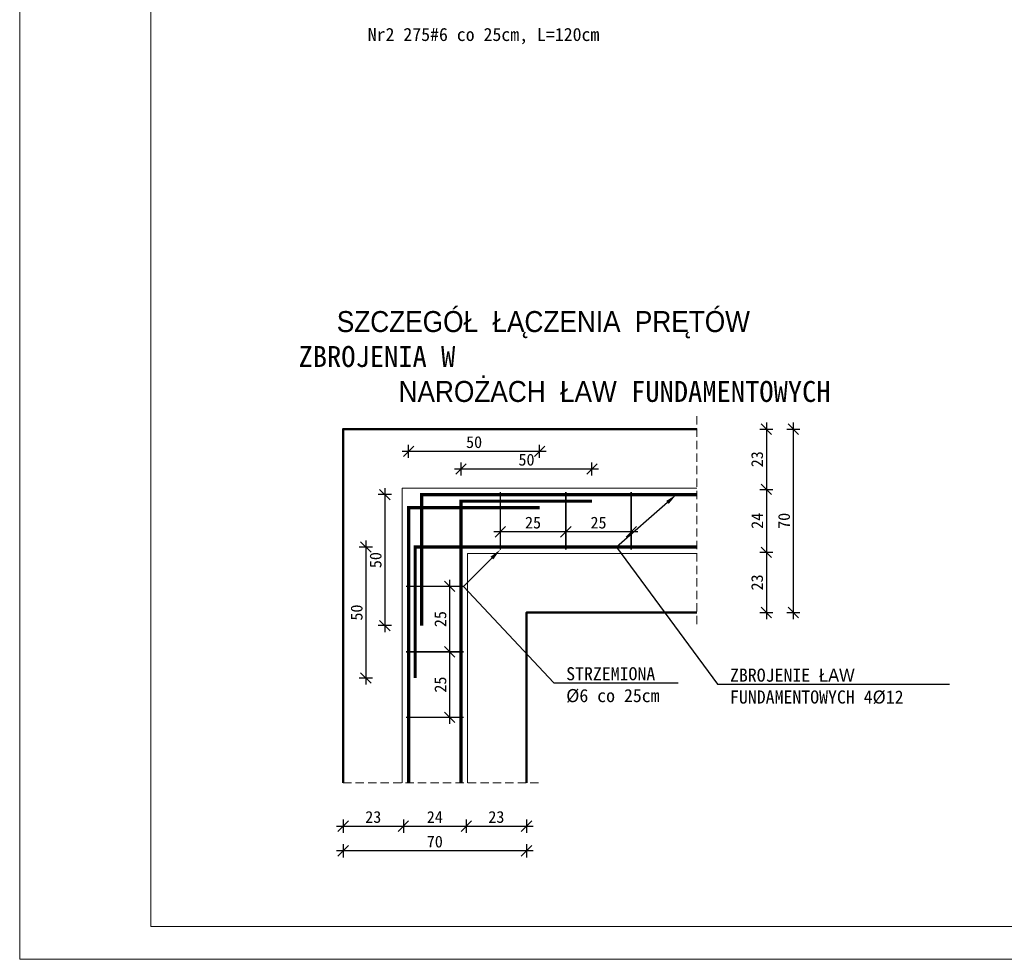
# Model space of a CAD drawing. Header units: millimetres. Extents: x -6343 to 9945, y -9929 to 237.
# Tile 1 of 43: x -6058 to -5682, y -9929 to -9570. Entities that reach past the tile are written whole.
import ezdxf
from ezdxf import colors
from ezdxf.entities.mleader import LeaderData, LeaderLine
from ezdxf.math import Vec2, Vec3

# ---------------------------------------------------------------- set-up
doc = ezdxf.new("R2010")
doc.units = ezdxf.units.MM
doc.linetypes.add('HIDDEN2', pattern=[4.7625, 3.175, -1.5875])
for name, color, linetype, lineweight in [('_k_gruba', 42, 'Continuous', 50), ('_k_opis', 7, 'Continuous', 13), ('_k_strzemiona', 2, 'Continuous', 15), ('_k_tabela', 7, 'Continuous', 13), ('_k_widok', 7, 'Continuous', 18), ('_k_wymiar', 7, 'Continuous', 9), ('_k_zarys', 7, 'HIDDEN2', 20), ('_k_zbrojenie_dolne', 3, 'Continuous', 35), ('POM', 7, 'Continuous', 15)]:
    doc.layers.add(name, color=color, linetype=linetype, lineweight=lineweight)
doc.styles.add('GENERATED_STYLE_1', font='MS Gothic.ttf')
doc.dimstyles.new('1 - 20   (cm)', dxfattribs={"dimscale": 5, "dimtxt": 0.9, "dimasz": 0.8, "dimexe": 0.5, "dimexo": 0.5, "dimgap": 0.25, "dimtad": 1, "dimdec": 1, "dimzin": 12, "dimdsep": 46, "dimtxsty": 'GENERATED_STYLE_1', "dimblk1": 'OBLIQUE', "dimblk2": 'OBLIQUE', "dimsah": 1, "dimcen": 0, "dimdle": 0.5, "dimclrd": 256, "dimclre": 256, "dimclrt": 4, "dimazin": 0, "dimtfac": 0.75, "dimtdec": 1, "dimtix": 1, "dimtmove": 1, "dimatfit": 3, "dimldrblk": 'OBLIQUE', "dimfxl": 0.5, "dimfxlon": 1, "dimtvp": 0.75, "dimtolj": 1, "dimtzin": 0, "dimarcsym": 0})

# ---------------------------------------------------------------- blocks, each defined once
blk = doc.blocks.new('_OBLIQUE')
at = {"color": 0, "linetype": 'ByBlock'}
blk.add_line((-0.5, -0.5), (0.5, 0.5), dxfattribs=at)
blk = doc.blocks.new('*D154')
at = {"layer": '_k_wymiar', "lineweight": -2, "ltscale": 2, "transparency": 16777216}
for p, q in [((-5821.83, -9765.61), (-5851.83, -9765.61)), ((-5849.33, -9763.11), (-5849.33, -9768.11)), ((-5824.33, -9763.11), (-5824.33, -9768.11))]:
    blk.add_line(p, q, dxfattribs=at)
at = {"layer": 'Defpoints', "color": 0, "ltscale": 2, "transparency": 16777216}
for p in [(-5849.33, -9751.41), (-5824.33, -9751.41), (-5849.33, -9765.61)]:
    blk.add_point(p, dxfattribs=at)
at = {"layer": '_k_wymiar', "lineweight": -2, "ltscale": 2, "transparency": 16777216, "xscale": 4, "yscale": 4, "zscale": 4, "rotation": 180}
blk.add_blockref('_OBLIQUE', (-5849.33, -9765.61), dxfattribs=at)
at = {"layer": '_k_wymiar', "lineweight": -2, "ltscale": 2, "transparency": 16777216, "xscale": 4, "yscale": 4, "zscale": 4}
blk.add_blockref('_OBLIQUE', (-5824.33, -9765.61), dxfattribs=at)
at = {"layer": '_k_wymiar', "color": 4, "ltscale": 2, "transparency": 16777216, "insert": (-5836.83, -9762.11), "char_height": 4.5, "attachment_point": 5, "style": 'GENERATED_STYLE_1'}
blk.add_mtext('\\A1;25', dxfattribs=at)
blk = doc.blocks.new('*D155')
at = {"layer": '_k_wymiar', "lineweight": -2, "ltscale": 2, "transparency": 16777216}
for p, q in [((-5846.83, -9765.61), (-5876.83, -9765.61)), ((-5874.33, -9765.61), (-5874.33, -9768.11)), ((-5849.33, -9763.11), (-5849.33, -9768.11))]:
    blk.add_line(p, q, dxfattribs=at)
at = {"layer": 'Defpoints', "color": 0, "ltscale": 2, "transparency": 16777216}
for p in [(-5849.33, -9751.41), (-5874.33, -9765.61), (-5874.33, -9765.61)]:
    blk.add_point(p, dxfattribs=at)
at = {"layer": '_k_wymiar', "lineweight": -2, "ltscale": 2, "transparency": 16777216, "xscale": 4, "yscale": 4, "zscale": 4, "rotation": 180}
blk.add_blockref('_OBLIQUE', (-5874.33, -9765.61), dxfattribs=at)
at = {"layer": '_k_wymiar', "lineweight": -2, "ltscale": 2, "transparency": 16777216, "xscale": 4, "yscale": 4, "zscale": 4}
blk.add_blockref('_OBLIQUE', (-5849.33, -9765.61), dxfattribs=at)
at = {"layer": '_k_wymiar', "color": 4, "ltscale": 2, "transparency": 16777216, "insert": (-5861.83, -9762.11), "char_height": 4.5, "attachment_point": 5, "style": 'GENERATED_STYLE_1'}
blk.add_mtext('\\A1;25', dxfattribs=at)
blk = doc.blocks.new('*D54')
at = {"layer": '_k_wymiar', "lineweight": -2, "ltscale": 2, "transparency": 16777216}
for p, q in [((-5856.83, -9734.9), (-5911.83, -9734.9)), ((-5909.33, -9737.4), (-5909.33, -9732.4)), ((-5859.33, -9737.4), (-5859.33, -9732.4))]:
    blk.add_line(p, q, dxfattribs=at)
at = {"layer": 'Defpoints', "color": 0, "ltscale": 2, "transparency": 16777216}
for p in [(-5909.33, -9734.9), (-5859.33, -9751.27), (-5909.33, -9770.16)]:
    blk.add_point(p, dxfattribs=at)
at = {"layer": '_k_wymiar', "lineweight": -2, "ltscale": 2, "transparency": 16777216, "xscale": 4, "yscale": 4, "zscale": 4, "rotation": 180}
blk.add_blockref('_OBLIQUE', (-5909.33, -9734.9), dxfattribs=at)
at = {"layer": '_k_wymiar', "lineweight": -2, "ltscale": 2, "transparency": 16777216, "xscale": 4, "yscale": 4, "zscale": 4}
blk.add_blockref('_OBLIQUE', (-5859.33, -9734.9), dxfattribs=at)
at = {"layer": '_k_wymiar', "color": 4, "ltscale": 2, "transparency": 16777216, "insert": (-5884.33, -9731.4), "char_height": 4.5, "attachment_point": 5, "style": 'GENERATED_STYLE_1'}
blk.add_mtext('\\A1;50', dxfattribs=at)
blk = doc.blocks.new('*D55')
at = {"layer": '_k_wymiar', "lineweight": -2, "ltscale": 2, "transparency": 16777216}
for p, q in [((-5889.33, -9744.11), (-5889.33, -9739.11)), ((-5839.33, -9744.11), (-5839.33, -9739.11)), ((-5891.83, -9741.61), (-5836.83, -9741.61))]:
    blk.add_line(p, q, dxfattribs=at)
at = {"layer": 'Defpoints', "color": 0, "ltscale": 2, "transparency": 16777216}
for p in [(-5839.33, -9741.61), (-5889.33, -9751.35), (-5839.33, -9753.91)]:
    blk.add_point(p, dxfattribs=at)
at = {"layer": '_k_wymiar', "lineweight": -2, "ltscale": 2, "transparency": 16777216, "xscale": 4, "yscale": 4, "zscale": 4, "rotation": 180}
blk.add_blockref('_OBLIQUE', (-5889.33, -9741.61), dxfattribs=at)
at = {"layer": '_k_wymiar', "lineweight": -2, "ltscale": 2, "transparency": 16777216, "xscale": 4, "yscale": 4, "zscale": 4}
blk.add_blockref('_OBLIQUE', (-5839.33, -9741.61), dxfattribs=at)
at = {"layer": '_k_wymiar', "color": 4, "ltscale": 2, "transparency": 16777216, "insert": (-5864.33, -9738.11), "char_height": 4.5, "attachment_point": 5, "style": 'GENERATED_STYLE_1'}
blk.add_mtext('\\A1;50', dxfattribs=at)
blk = doc.blocks.new('*D156')
at = {"layer": '_k_wymiar', "lineweight": -2, "ltscale": 2, "transparency": 16777216}
for p, q in [((-5893.67, -9783.91), (-5893.67, -9813.91)), ((-5891.83, -9786.41), (-5896.17, -9786.41)), ((-5891.83, -9811.41), (-5896.17, -9811.41))]:
    blk.add_line(p, q, dxfattribs=at)
at = {"layer": 'Defpoints', "color": 0, "ltscale": 2, "transparency": 16777216}
for p in [(-5889.33, -9786.41), (-5893.67, -9811.41), (-5889.33, -9811.41)]:
    blk.add_point(p, dxfattribs=at)
at = {"layer": '_k_wymiar', "lineweight": -2, "ltscale": 2, "transparency": 16777216, "xscale": 4, "yscale": 4, "zscale": 4}
for p, rotation in [((-5893.67, -9786.41), 90), ((-5893.67, -9811.41), 270)]:
    blk.add_blockref('_OBLIQUE', p, dxfattribs=dict(at, rotation=rotation))
at = {"layer": '_k_wymiar', "color": 4, "ltscale": 2, "transparency": 16777216, "insert": (-5897.17, -9798.91), "char_height": 4.5, "attachment_point": 5, "rotation": 90, "style": 'GENERATED_STYLE_1'}
blk.add_mtext('\\A1;25', dxfattribs=at)
blk = doc.blocks.new('*D56')
at = {"layer": '_k_wymiar', "lineweight": -2, "ltscale": 2, "transparency": 16777216}
for p, q in [((-5893.67, -9808.91), (-5893.67, -9838.91)), ((-5891.83, -9811.41), (-5896.17, -9811.41)), ((-5893.67, -9836.41), (-5896.17, -9836.41))]:
    blk.add_line(p, q, dxfattribs=at)
at = {"layer": 'Defpoints', "color": 0, "ltscale": 2, "transparency": 16777216}
for p in [(-5889.33, -9811.41), (-5893.67, -9836.41), (-5893.67, -9836.41)]:
    blk.add_point(p, dxfattribs=at)
at = {"layer": '_k_wymiar', "lineweight": -2, "ltscale": 2, "transparency": 16777216, "xscale": 4, "yscale": 4, "zscale": 4}
for p, rotation in [((-5893.67, -9811.41), 90), ((-5893.67, -9836.41), 270)]:
    blk.add_blockref('_OBLIQUE', p, dxfattribs=dict(at, rotation=rotation))
at = {"layer": '_k_wymiar', "color": 4, "ltscale": 2, "transparency": 16777216, "insert": (-5897.17, -9823.91), "char_height": 4.5, "attachment_point": 5, "rotation": 90, "style": 'GENERATED_STYLE_1'}
blk.add_mtext('\\A1;25', dxfattribs=at)
blk = doc.blocks.new('*D57')
at = {"layer": '_k_wymiar', "lineweight": -2, "ltscale": 2, "transparency": 16777216}
for p, q in [((-5918.42, -9748.91), (-5918.42, -9803.91)), ((-5915.92, -9751.41), (-5920.92, -9751.41)), ((-5915.92, -9801.41), (-5920.92, -9801.41))]:
    blk.add_line(p, q, dxfattribs=at)
at = {"layer": 'Defpoints', "color": 0, "ltscale": 2, "transparency": 16777216}
for p in [(-5904.33, -9751.41), (-5918.42, -9801.41), (-5904.33, -9801.41)]:
    blk.add_point(p, dxfattribs=at)
at = {"layer": '_k_wymiar', "lineweight": -2, "ltscale": 2, "transparency": 16777216, "xscale": 4, "yscale": 4, "zscale": 4}
for p, rotation in [((-5918.42, -9751.41), 90), ((-5918.42, -9801.41), 270)]:
    blk.add_blockref('_OBLIQUE', p, dxfattribs=dict(at, rotation=rotation))
at = {"layer": '_k_wymiar', "color": 4, "ltscale": 2, "transparency": 16777216, "insert": (-5921.92, -9776.41), "char_height": 4.5, "attachment_point": 5, "rotation": 90, "style": 'GENERATED_STYLE_1'}
blk.add_mtext('\\A1;50', dxfattribs=at)
blk = doc.blocks.new('*D58')
at = {"layer": '_k_wymiar', "lineweight": -2, "ltscale": 2, "transparency": 16777216}
for p, q in [((-5925.66, -9768.91), (-5925.66, -9823.91)), ((-5923.16, -9771.41), (-5928.16, -9771.41)), ((-5923.16, -9821.41), (-5928.16, -9821.41))]:
    blk.add_line(p, q, dxfattribs=at)
at = {"layer": 'Defpoints', "color": 0, "ltscale": 2, "transparency": 16777216}
for p in [(-5909.83, -9771.41), (-5925.66, -9821.41), (-5909.83, -9821.41)]:
    blk.add_point(p, dxfattribs=at)
at = {"layer": '_k_wymiar', "lineweight": -2, "ltscale": 2, "transparency": 16777216, "xscale": 4, "yscale": 4, "zscale": 4}
for p, rotation in [((-5925.66, -9771.41), 90), ((-5925.66, -9821.41), 270)]:
    blk.add_blockref('_OBLIQUE', p, dxfattribs=dict(at, rotation=rotation))
at = {"layer": '_k_wymiar', "color": 4, "ltscale": 2, "transparency": 16777216, "insert": (-5929.16, -9796.41), "char_height": 4.5, "attachment_point": 5, "rotation": 90, "style": 'GENERATED_STYLE_1'}
blk.add_mtext('\\A1;50', dxfattribs=at)
blk = doc.blocks.new('*D59')
at = {"layer": '_k_wymiar', "lineweight": -2, "ltscale": 2, "transparency": 16777216}
for p, q in [((-5772.76, -9723.91), (-5772.76, -9751.91)), ((-5775.26, -9726.41), (-5770.26, -9726.41)), ((-5775.26, -9749.41), (-5770.26, -9749.41))]:
    blk.add_line(p, q, dxfattribs=at)
at = {"layer": 'Defpoints', "color": 0, "ltscale": 2, "transparency": 16777216}
for p in [(-5799.33, -9726.41), (-5799.33, -9749.41), (-5772.76, -9749.41)]:
    blk.add_point(p, dxfattribs=at)
at = {"layer": '_k_wymiar', "lineweight": -2, "ltscale": 2, "transparency": 16777216, "xscale": 4, "yscale": 4, "zscale": 4}
for p, rotation in [((-5772.76, -9726.41), 90), ((-5772.76, -9749.41), 270)]:
    blk.add_blockref('_OBLIQUE', p, dxfattribs=dict(at, rotation=rotation))
at = {"layer": '_k_wymiar', "color": 4, "ltscale": 2, "transparency": 16777216, "insert": (-5776.26, -9737.91), "char_height": 4.5, "attachment_point": 5, "rotation": 90, "style": 'GENERATED_STYLE_1'}
blk.add_mtext('\\A1;23', dxfattribs=at)
blk = doc.blocks.new('*D60')
at = {"layer": '_k_wymiar', "lineweight": -2, "ltscale": 2, "transparency": 16777216}
for p, q in [((-5772.76, -9746.91), (-5772.76, -9775.91)), ((-5775.26, -9749.41), (-5770.26, -9749.41)), ((-5775.26, -9773.41), (-5770.26, -9773.41))]:
    blk.add_line(p, q, dxfattribs=at)
at = {"layer": 'Defpoints', "color": 0, "ltscale": 2, "transparency": 16777216}
for p in [(-5799.33, -9749.41), (-5799.33, -9773.41), (-5772.76, -9773.41)]:
    blk.add_point(p, dxfattribs=at)
at = {"layer": '_k_wymiar', "lineweight": -2, "ltscale": 2, "transparency": 16777216, "xscale": 4, "yscale": 4, "zscale": 4}
for p, rotation in [((-5772.76, -9749.41), 90), ((-5772.76, -9773.41), 270)]:
    blk.add_blockref('_OBLIQUE', p, dxfattribs=dict(at, rotation=rotation))
at = {"layer": '_k_wymiar', "color": 4, "ltscale": 2, "transparency": 16777216, "insert": (-5776.26, -9761.41), "char_height": 4.5, "attachment_point": 5, "rotation": 90, "style": 'GENERATED_STYLE_1'}
blk.add_mtext('\\A1;24', dxfattribs=at)
blk = doc.blocks.new('*D61')
at = {"layer": '_k_wymiar', "lineweight": -2, "ltscale": 2, "transparency": 16777216}
for p, q in [((-5772.76, -9770.91), (-5772.76, -9798.91)), ((-5775.26, -9773.41), (-5770.26, -9773.41)), ((-5775.26, -9796.41), (-5770.26, -9796.41))]:
    blk.add_line(p, q, dxfattribs=at)
at = {"layer": 'Defpoints', "color": 0, "ltscale": 2, "transparency": 16777216}
for p in [(-5799.33, -9773.41), (-5799.33, -9796.41), (-5772.76, -9796.41)]:
    blk.add_point(p, dxfattribs=at)
at = {"layer": '_k_wymiar', "lineweight": -2, "ltscale": 2, "transparency": 16777216, "xscale": 4, "yscale": 4, "zscale": 4}
for p, rotation in [((-5772.76, -9773.41), 90), ((-5772.76, -9796.41), 270)]:
    blk.add_blockref('_OBLIQUE', p, dxfattribs=dict(at, rotation=rotation))
at = {"layer": '_k_wymiar', "color": 4, "ltscale": 2, "transparency": 16777216, "insert": (-5776.26, -9784.91), "char_height": 4.5, "attachment_point": 5, "rotation": 90, "style": 'GENERATED_STYLE_1'}
blk.add_mtext('\\A1;23', dxfattribs=at)
blk = doc.blocks.new('*D62')
at = {"layer": '_k_wymiar', "lineweight": -2, "ltscale": 2, "transparency": 16777216}
for p, q in [((-5762.47, -9723.91), (-5762.47, -9798.91)), ((-5764.97, -9726.41), (-5759.97, -9726.41)), ((-5764.97, -9796.41), (-5759.97, -9796.41))]:
    blk.add_line(p, q, dxfattribs=at)
at = {"layer": 'Defpoints', "color": 0, "ltscale": 2, "transparency": 16777216}
for p in [(-5799.33, -9726.41), (-5799.33, -9796.41), (-5762.47, -9796.41)]:
    blk.add_point(p, dxfattribs=at)
at = {"layer": '_k_wymiar', "lineweight": -2, "ltscale": 2, "transparency": 16777216, "xscale": 4, "yscale": 4, "zscale": 4}
for p, rotation in [((-5762.47, -9726.41), 90), ((-5762.47, -9796.41), 270)]:
    blk.add_blockref('_OBLIQUE', p, dxfattribs=dict(at, rotation=rotation))
at = {"layer": '_k_wymiar', "color": 4, "ltscale": 2, "transparency": 16777216, "insert": (-5765.97, -9761.41), "char_height": 4.5, "attachment_point": 5, "rotation": 90, "style": 'GENERATED_STYLE_1'}
blk.add_mtext('\\A1;70', dxfattribs=at)
blk = doc.blocks.new('*D63')
at = {"layer": '_k_wymiar', "lineweight": -2, "ltscale": 2, "transparency": 16777216}
for p, q in [((-5936.83, -9877.95), (-5908.83, -9877.95)), ((-5934.33, -9875.45), (-5934.33, -9880.45)), ((-5911.33, -9875.45), (-5911.33, -9880.45))]:
    blk.add_line(p, q, dxfattribs=at)
at = {"layer": 'Defpoints', "color": 0, "ltscale": 2, "transparency": 16777216}
for p in [(-5934.33, -9861.41), (-5911.33, -9861.41), (-5911.33, -9877.95)]:
    blk.add_point(p, dxfattribs=at)
at = {"layer": '_k_wymiar', "lineweight": -2, "ltscale": 2, "transparency": 16777216, "xscale": 4, "yscale": 4, "zscale": 4, "rotation": 180}
blk.add_blockref('_OBLIQUE', (-5934.33, -9877.95), dxfattribs=at)
at = {"layer": '_k_wymiar', "lineweight": -2, "ltscale": 2, "transparency": 16777216, "xscale": 4, "yscale": 4, "zscale": 4}
blk.add_blockref('_OBLIQUE', (-5911.33, -9877.95), dxfattribs=at)
at = {"layer": '_k_wymiar', "color": 4, "ltscale": 2, "transparency": 16777216, "insert": (-5922.83, -9874.45), "char_height": 4.5, "attachment_point": 5, "style": 'GENERATED_STYLE_1'}
blk.add_mtext('\\A1;23', dxfattribs=at)
blk = doc.blocks.new('*D64')
at = {"layer": '_k_wymiar', "lineweight": -2, "ltscale": 2, "transparency": 16777216}
for p, q in [((-5913.83, -9877.95), (-5884.83, -9877.95)), ((-5911.33, -9875.45), (-5911.33, -9880.45)), ((-5887.33, -9875.45), (-5887.33, -9880.45))]:
    blk.add_line(p, q, dxfattribs=at)
at = {"layer": 'Defpoints', "color": 0, "ltscale": 2, "transparency": 16777216}
for p in [(-5911.33, -9861.41), (-5887.33, -9861.41), (-5887.33, -9877.95)]:
    blk.add_point(p, dxfattribs=at)
at = {"layer": '_k_wymiar', "lineweight": -2, "ltscale": 2, "transparency": 16777216, "xscale": 4, "yscale": 4, "zscale": 4, "rotation": 180}
blk.add_blockref('_OBLIQUE', (-5911.33, -9877.95), dxfattribs=at)
at = {"layer": '_k_wymiar', "lineweight": -2, "ltscale": 2, "transparency": 16777216, "xscale": 4, "yscale": 4, "zscale": 4}
blk.add_blockref('_OBLIQUE', (-5887.33, -9877.95), dxfattribs=at)
at = {"layer": '_k_wymiar', "color": 4, "ltscale": 2, "transparency": 16777216, "insert": (-5899.33, -9874.45), "char_height": 4.5, "attachment_point": 5, "style": 'GENERATED_STYLE_1'}
blk.add_mtext('\\A1;24', dxfattribs=at)
blk = doc.blocks.new('*D65')
at = {"layer": '_k_wymiar', "lineweight": -2, "ltscale": 2, "transparency": 16777216}
for p, q in [((-5889.83, -9877.95), (-5861.83, -9877.95)), ((-5887.33, -9875.45), (-5887.33, -9880.45)), ((-5864.33, -9875.45), (-5864.33, -9880.45))]:
    blk.add_line(p, q, dxfattribs=at)
at = {"layer": 'Defpoints', "color": 0, "ltscale": 2, "transparency": 16777216}
for p in [(-5887.33, -9861.41), (-5864.33, -9861.41), (-5864.33, -9877.95)]:
    blk.add_point(p, dxfattribs=at)
at = {"layer": '_k_wymiar', "lineweight": -2, "ltscale": 2, "transparency": 16777216, "xscale": 4, "yscale": 4, "zscale": 4, "rotation": 180}
blk.add_blockref('_OBLIQUE', (-5887.33, -9877.95), dxfattribs=at)
at = {"layer": '_k_wymiar', "lineweight": -2, "ltscale": 2, "transparency": 16777216, "xscale": 4, "yscale": 4, "zscale": 4}
blk.add_blockref('_OBLIQUE', (-5864.33, -9877.95), dxfattribs=at)
at = {"layer": '_k_wymiar', "color": 4, "ltscale": 2, "transparency": 16777216, "insert": (-5875.83, -9874.45), "char_height": 4.5, "attachment_point": 5, "style": 'GENERATED_STYLE_1'}
blk.add_mtext('\\A1;23', dxfattribs=at)
blk = doc.blocks.new('*D66')
at = {"layer": '_k_wymiar', "lineweight": -2, "ltscale": 2, "transparency": 16777216}
for p, q in [((-5934.33, -9884.86), (-5934.33, -9889.86)), ((-5864.33, -9884.86), (-5864.33, -9889.86)), ((-5861.83, -9887.36), (-5936.83, -9887.36))]:
    blk.add_line(p, q, dxfattribs=at)
at = {"layer": 'Defpoints', "color": 0, "ltscale": 2, "transparency": 16777216}
for p in [(-5934.33, -9861.41), (-5864.33, -9861.41), (-5934.33, -9887.36)]:
    blk.add_point(p, dxfattribs=at)
at = {"layer": '_k_wymiar', "lineweight": -2, "ltscale": 2, "transparency": 16777216, "xscale": 4, "yscale": 4, "zscale": 4, "rotation": 180}
blk.add_blockref('_OBLIQUE', (-5934.33, -9887.36), dxfattribs=at)
at = {"layer": '_k_wymiar', "lineweight": -2, "ltscale": 2, "transparency": 16777216, "xscale": 4, "yscale": 4, "zscale": 4}
blk.add_blockref('_OBLIQUE', (-5864.33, -9887.36), dxfattribs=at)
at = {"layer": '_k_wymiar', "color": 4, "ltscale": 2, "transparency": 16777216, "insert": (-5899.33, -9883.86), "char_height": 4.5, "attachment_point": 5, "style": 'GENERATED_STYLE_1'}
blk.add_mtext('\\A1;70', dxfattribs=at)

msp = doc.modelspace()

# ---------------------------------------------------------------- linework, layer by layer
at = {"layer": '_k_gruba', "ltscale": 2}
for points in [[(-5799.33, -9726.41), (-5934.33, -9726.41), (-5934.33, -9861.41)], [(-5799.33, -9796.41), (-5864.33, -9796.41), (-5864.33, -9861.41)]]:
    msp.add_lwpolyline(points, dxfattribs=at)
at = {"layer": '_k_strzemiona', "ltscale": 2, "const_width": 0.6}
for points in [[(-5874.33, -9772.41), (-5874.33, -9750.41)], [(-5849.33, -9772.41), (-5849.33, -9750.41)], [(-5824.33, -9772.41), (-5824.33, -9750.41)], [(-5888.33, -9786.41), (-5910.33, -9786.41)], [(-5888.33, -9811.41), (-5910.33, -9811.41)], [(-5888.33, -9836.41), (-5910.33, -9836.41)]]:
    msp.add_lwpolyline(points, dxfattribs=at)
at = {"layer": '_k_tabela', "ltscale": 10}
for points in [[(-5007.81, -9186.24), (-5007.81, -9928.74), (-6057.81, -9928.74), (-6057.81, -9186.24)], [(-5020.31, -9198.74), (-5020.31, -9916.24), (-6007.81, -9916.24), (-6007.81, -9198.74)]]:
    msp.add_lwpolyline(points, close=True, dxfattribs=at)
at = {"layer": '_k_widok', "ltscale": 2}
for points in [[(-5799.33, -9748.91), (-5911.83, -9748.91), (-5911.83, -9861.41)], [(-5799.33, -9773.91), (-5886.83, -9773.91), (-5886.83, -9861.41)]]:
    msp.add_lwpolyline(points, dxfattribs=at)
at = {"layer": '_k_zarys'}
for p, q in [((-5799.33, -9721.41), (-5799.33, -9801.41)), ((-5934.33, -9861.41), (-5859.33, -9861.41))]:
    msp.add_line(p, q, dxfattribs=at)
at = {"layer": '_k_zarys', "ltscale": 2}
msp.add_lwpolyline([(-5799.33, -9771.41), (-5889.33, -9771.41), (-5889.33, -9861.41)], dxfattribs=at)
at = {"layer": '_k_zbrojenie_dolne', "ltscale": 2, "const_width": 1.2}
for points in [[(-5799.33, -9751.41), (-5904.33, -9751.41), (-5904.33, -9801.41)], [(-5889.33, -9861.41), (-5889.33, -9753.91), (-5839.33, -9753.91)], [(-5909.33, -9861.41), (-5909.33, -9756.41), (-5859.33, -9756.41)], [(-5799.33, -9771.41), (-5906.83, -9771.41), (-5906.83, -9821.41)]]:
    msp.add_lwpolyline(points, dxfattribs=at)

# ---------------------------------------------------------------- texts
at = {"layer": '_k_opis', "insert": (-5880.73, -9579.58), "char_height": 5, "width": 108.015, "attachment_point": 8, "style": 'GENERATED_STYLE_1'}
msp.add_mtext('{\\fMS Gothic|b1|i0|c238|p49;Nr2\\fMS Gothic|b0|i0|c128|p49; }275{\\fMS Gothic|b0|i0|c128|p49;#6 co 25cm, L=120cm}', dxfattribs=at)
at = {"layer": 'POM', "color": 7, "lineweight": 30, "insert": (-5951.37, -9681.36), "char_height": 8, "width": 215.7743, "attachment_point": 1, "style": 'GENERATED_STYLE_1'}
msp.add_mtext('\\pi14.608;SZCZEGÓŁ ŁĄCZENIA PRĘTÓW ZBROJENIA W \\P\\pi38.202;NAROŻACH ŁAW FUNDAMENTOWYCH', dxfattribs=at)

# ---------------------------------------------------------------- dimensions: what is measured, and where the dimension line sits
at = {"layer": '_k_wymiar', "ltscale": 2}
for p1, p2, distance, picture, middle in [((-5799.33, -9726.41), (-5799.33, -9749.41), 26.57, '*D59', (-5776.26, -9737.91)), ((-5824.33, -9751.41), (-5849.33, -9751.41), 14.2, '*D154', (-5836.83, -9762.11)), ((-5889.33, -9786.41), (-5889.33, -9811.41), -4.34, '*D156', (-5897.17, -9798.91)), ((-5934.33, -9861.41), (-5911.33, -9861.41), -16.54, '*D63', (-5922.83, -9874.45))]:
    dim = msp.add_aligned_dim(p1=p1, p2=p2, distance=distance, dimstyle='1 - 20   (cm)', dxfattribs=at)
    dim.commit()
    dim.dimension.update_dxf_attribs({"geometry": picture, "text_midpoint": middle})
for base, p1, p2, angle, picture, middle in [((-5762.47, -9796.41), (-5799.33, -9726.41), (-5799.33, -9796.41), 90, '*D62', (-5765.97, -9761.41)), ((-5772.76, -9773.41), (-5799.33, -9749.41), (-5799.33, -9773.41), 90, '*D60', (-5776.26, -9761.41)), ((-5918.42, -9801.41), (-5904.33, -9751.41), (-5904.33, -9801.41), 90, '*D57', (-5921.92, -9776.41)), ((-5925.66, -9821.41), (-5909.83, -9771.41), (-5909.83, -9821.41), 90, '*D58', (-5929.16, -9796.41)), ((-5772.76, -9796.41), (-5799.33, -9773.41), (-5799.33, -9796.41), 90, '*D61', (-5776.26, -9784.91)), ((-5893.67, -9836.41), (-5889.33, -9811.41), (-5893.67, -9836.41), 90, '*D56', (-5897.17, -9823.91)), ((-5887.33, -9877.95), (-5911.33, -9861.41), (-5887.33, -9861.41), 180, '*D64', (-5899.33, -9874.45)), ((-5864.33, -9877.95), (-5887.33, -9861.41), (-5864.33, -9861.41), 180, '*D65', (-5875.83, -9874.45))]:
    dim = msp.add_linear_dim(base=base, p1=p1, p2=p2, angle=angle, dimstyle='1 - 20   (cm)', dxfattribs=at)
    dim.commit()
    dim.dimension.update_dxf_attribs({"geometry": picture, "text_midpoint": middle})
for base, p1, p2, picture, middle in [((-5909.33, -9734.9), (-5859.33, -9751.27), (-5909.33, -9770.16), '*D54', (-5884.33, -9731.4)), ((-5839.33, -9741.61), (-5889.33, -9751.35), (-5839.33, -9753.91), '*D55', (-5864.33, -9738.11)), ((-5874.33, -9765.61), (-5849.33, -9751.41), (-5874.33, -9765.61), '*D155', (-5861.83, -9762.11)), ((-5934.33, -9887.36), (-5864.33, -9861.41), (-5934.33, -9861.41), '*D66', (-5899.33, -9883.86))]:
    dim = msp.add_linear_dim(base=base, p1=p1, p2=p2, dimstyle='1 - 20   (cm)', dxfattribs=at)
    dim.commit()
    dim.dimension.update_dxf_attribs({"geometry": picture, "text_midpoint": middle})

# ---------------------------------------------------------------- leaders
at = {"layer": '_k_opis', "ltscale": 0.1}
ml = msp.add_multileader_mtext('Standard', dxfattribs=at)
ml.set_content('ZBROJENIE ŁAW\\PFUNDAMENTOWYCH 4%%C12', color=256, style='GENERATED_STYLE_1')
ml.set_leader_properties()
ml.build(insert=Vec2(0, 0))
ml.multileader.update_dxf_attribs({"text_left_attachment_type": 6, "text_right_attachment_type": 6, "arrow_head_size": 4.5})
ctx = ml.context
ctx.base_point, ctx.char_height, ctx.arrow_head_size, ctx.landing_gap_size, ctx.plane_origin = Vec3(-5787.13, -9823.8), 5, 4.5, 0.5, Vec3(-5968.35, -9830.68)
ctx.left_attachment, ctx.right_attachment = 6, 6
notes = []
notes.append((ctx, [(0, (1, 1, 0), (-5791.35, -9823.8), (1, 0), 4.23, [(1, [(-5807.13, -9751.41), (-5829.93, -9771.41)], 0, [])])]))
ctx.mtext.insert, ctx.mtext.width, ctx.mtext.flow_direction = Vec3(-5786.63, -9817.8), 95.0464, 5
ml = msp.add_multileader_mtext('Standard', dxfattribs=at)
ml.set_content('STRZEMIONA\\P%%C6 co 25cm', color=256, style='GENERATED_STYLE_1')
ml.set_leader_properties()
ml.build(insert=Vec2(0, 0))
ml.multileader.update_dxf_attribs({"text_left_attachment_type": 6, "text_right_attachment_type": 6, "arrow_head_size": 4.5})
ctx = ml.context
ctx.base_point, ctx.char_height, ctx.arrow_head_size, ctx.landing_gap_size, ctx.plane_origin = Vec3(-5849.68, -9823.26), 5, 4.5, 0.5, Vec3(-6048.71, -9934.22)
ctx.left_attachment, ctx.right_attachment = 6, 6
notes.append((ctx, [(0, (1, 1, 0), (-5853.91, -9823.26), (1, 0), 4.23, [(1, [(-5874.33, -9772.41), (-5888.33, -9786.41)], 0, [])])]))
ctx.mtext.insert, ctx.mtext.width, ctx.mtext.flow_direction = Vec3(-5849.18, -9817.26), 95.0464, 5
for ctx, leaders in notes:
    for number, flags, end, landing, length, lines in leaders:
        leader = LeaderData()
        leader.index, (leader.has_last_leader_line, leader.has_dogleg_vector, leader.attachment_direction) = number, flags
        leader.last_leader_point, leader.dogleg_vector, leader.dogleg_length = Vec3(end), Vec3(landing), length
        for number, points, colour, breaks in lines:
            line = LeaderLine()
            line.index, line.vertices, line.color, line.breaks = number, Vec3.list(points), colors.encode_raw_color(colour), breaks
            leader.lines.append(line)
        ctx.leaders.append(leader)

doc.saveas('drawing.dxf')
